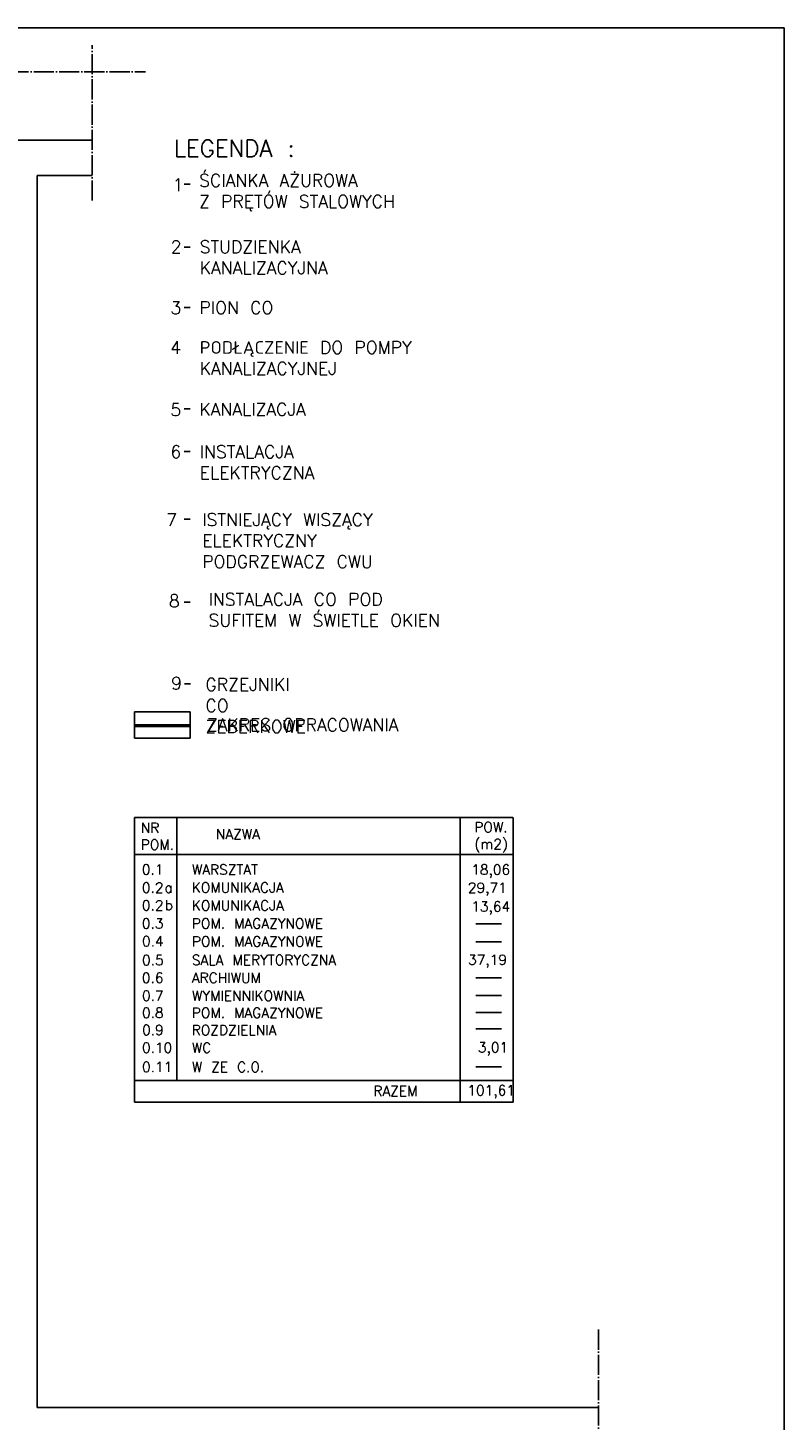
# Model space of a CAD drawing. Header units: millimetres. Extents: x -155361 to 49141, y -33787 to 6941.
# Tile 35 of 44: x -23967 to -23067, y 5269 to 6928. Entities that reach past the tile are written whole.
import ezdxf

# ---------------------------------------------------------------- set-up
doc = ezdxf.new("R2010")
doc.units = ezdxf.units.MM
doc.linetypes.add('ACAD_ISO04W100', pattern=[30, 24, -3, 0, -3])
doc.styles.get("Standard").update_dxf_attribs({"font": 'txt.shx'})

msp = doc.modelspace()

# ---------------------------------------------------------------- hatches: boundary and pattern name
msp.add_hatch(color=1).paths.add_polyline_path([(-23840.1, 6095.5), (-23773.8, 6095.5), (-23773.8, 6097.5), (-23840.1, 6097.5)])

# ---------------------------------------------------------------- linework, layer by layer
for p, q in [((-24041.4, 6928.1), (-23066.6, 6928.1)), ((-23066.6, 6928.1), (-23066.6, 4367.3)), ((-24281.9, 6794.2), (-23891.3, 6794.2)), ((-23955.9, 5284.2), (-23955.9, 6752.2)), ((-23955.9, 6752.2), (-23890.3, 6752.2)), ((-23780.9, 6741.8), (-23773.7, 6741.8)), ((-23780.9, 6666.9), (-23773.7, 6666.9)), ((-23780.9, 6595), (-23773.7, 6595)), ((-23780.9, 6474), (-23773.7, 6474)), ((-23780.9, 6423.3), (-23773.7, 6423.3)), ((-23780.9, 6342.9), (-23773.6, 6342.9)), ((-23780.8, 6244), (-23773.6, 6244)), ((-23780.6, 6146.7), (-23773.4, 6146.7)), ((-23840.1, 6081.9), (-23840.1, 6113.1)), ((-23840.1, 6113.1), (-23773.8, 6113.1)), ((-23773.8, 6081.9), (-23773.8, 6113.1)), ((-23840.1, 6081.9), (-23773.8, 6081.9)), ((-23840.1, 5987.1), (-23389.4, 5987.1)), ((-23840.1, 5987.1), (-23840.1, 5817.7)), ((-23789.8, 5987.1), (-23789.8, 5843.4)), ((-23452.4, 5987.1), (-23452.4, 5817.7)), ((-23389.1, 5987.1), (-23389.1, 5817.7)), ((-23840.1, 5943), (-23389.4, 5943)), ((-23433.7, 5860.7), (-23403.1, 5860.7)), ((-23789.8, 5843.4), (-23789.8, 5674)), ((-23433.7, 5839.2), (-23403.1, 5839.2)), ((-23840.1, 5817.7), (-23840.1, 5648.3)), ((-23452.4, 5817.7), (-23452.4, 5648.3)), ((-23389.1, 5817.7), (-23389.1, 5648.3)), ((-23433.7, 5796.1), (-23403.1, 5796.1)), ((-23433.7, 5775), (-23403.1, 5775)), ((-23433.7, 5755), (-23403.1, 5755)), ((-23433.7, 5735.4), (-23403.1, 5735.4)), ((-23433.7, 5690.3), (-23403.1, 5690.3)), ((-23840.1, 5674), (-23389.4, 5674)), ((-23839.9, 5648.3), (-23389.1, 5648.3)), ((-23955.9, 5284.2), (-23287.6, 5284.2))]:
    msp.add_line(p, q)
at = {"linetype": 'ACAD_ISO04W100'}
for p, q in [((-23890.3, 6722.4), (-23890.3, 6907.3)), ((-24983.4, 6875.5), (-23826.8, 6875.5)), ((-23287.6, 5377.2), (-23287.6, 4610.4))]:
    msp.add_line(p, q, dxfattribs=at)
at = {"color": 1}
for p, q in [((-23840.1, 6097.5), (-23773.8, 6097.5)), ((-23840.1, 6095.5), (-23773.8, 6095.5))]:
    msp.add_line(p, q, dxfattribs=at)

# ---------------------------------------------------------------- texts
at = {"attachment_point": 1}
for s, insert, char_height in [('LEGENDA :', (-23793.2, 6794.5), 20), ('13,64', (-23439.1, 5887.3), 12), ('37,19', (-23442.9, 5823.8), 12), ('0.11', (-23831.1, 5696.1), 12), ('RAZEM', (-23555.6, 5667.4), 12)]:
    msp.add_mtext(s, dxfattribs=dict(at, insert=insert, char_height=char_height))
for s, insert, char_height, width in [('ŚCIANKA AŻUROWA \\PZ PRĘTÓW STALOWYCH', (-23763.1, 6753.8), 15, 299.299), ('1', (-23794.8, 6748.6), 15, 7.778), ('2', (-23796.9, 6674.6), 15, 3.334), ('STUDZIENKA KANALIZACYJNA', (-23762.4, 6674.6), 15, 19.56), ('3', (-23797.2, 6602.1), 15, 7.778), ('PION CO', (-23762.7, 6602.2), 15, 147.402), ('4', (-23797.4, 6554.7), 15, 7.778), ('PODŁĄCZENIE DO POMPY KANALIZACYJNEJ', (-23762.4, 6554.8), 15, 386.491), ('5', (-23797.3, 6480.7), 15, 10.001), ('KANALIZACJA', (-23762.8, 6481.1), 15, 4.451), ('6', (-23797.3, 6430.5), 15, 8.889), ('INSTALACJA ELEKTRYCZNA', (-23762.3, 6430.5), 15, 11.683), ('7', (-23802.3, 6349.4), 15, 10.75), ('ISTNIEJĄCY WISZĄCY ELEKTRYCZNY PODGRZEWACZ CWU', (-23759.4, 6349.6), 15, 263.757), ('INSTALACJA CO POD SUFITEM W ŚWIETLE OKIEN', (-23751.9, 6254.7), 15, 320.351), ('8', (-23799.1, 6252.9), 15, 2.322), ('9', (-23796.4, 6154.7), 15, 10.899), ('GRZEJNIKI CO ZEBERKOWE', (-23755.6, 6153.2), 15, 0.419), ('ZAKRES OPRACOWANIA', (-23753.9, 6105.1), 15, 279.702), ('NR \\PPOM.', (-23832.6, 5980.9), 12, 27.289), ('NAZWA', (-23743.2, 5973.4), 12, 11.292), ('POW.\\P(m2)', (-23435.5, 5981.7), 12, 15.997), ('0.1', (-23831.3, 5931.3), 12, 3.743), ('WARSZTAT', (-23771.7, 5931.2), 12, 4.319), ('18,06', (-23439.1, 5931.2), 12, 1.939), ('0.2', (-23831.2, 5909.7), 12, 2.591), ('a', (-23804.4, 5909.7), 12, 7.256), ('KOMUNIKACJA', (-23771.9, 5909.8), 12, 5.183), ('29,71', (-23443.1, 5909.6), 12, 1.551), ('b', (-23804, 5888.9), 12, 6.012), ('0.2', (-23831.2, 5888.5), 12, 2.591), ('KOMUNIKACJA', (-23771.8, 5888.5), 12, 5.183), ('0.3', (-23831.2, 5867), 12, 3.959), ('POM. MAGAZYNOWE', (-23771.8, 5867), 12, 243.612), ('0.4 ', (-23831.1, 5845.8), 12, 2.178), ('POM. MAGAZYNOWE', (-23771.7, 5845.6), 12, 243.612), ('0.5', (-23831.1, 5823.3), 12, 3.336), ('SALA MERYTORYCZNA', (-23771.7, 5823.5), 12, 217.514), ('0.6', (-23831.2, 5802.2), 12, 10.425), ('ARCHIWUM', (-23771.8, 5802.3), 12, 4.671), ('0.7', (-23831.1, 5780.9), 12, 10.008), ('WYMIENNIKOWNIA', (-23771.7, 5780.9), 12, 0.667), ('0.8', (-23831.1, 5760.6), 12, 1.668), ('POM. MAGAZYNOWE', (-23771.8, 5760.6), 12, 243.612), ('0.9', (-23831, 5740.1), 12, 8.34), ('ROZDZIELNIA', (-23771.9, 5740), 12, 3.336), ('0.10', (-23831.1, 5719), 12, 5.421), ('WC', (-23771.8, 5719), 12, 2.002), ('3,01', (-23431.2, 5719.4), 12, 71.093), ('W ZE C.O.', (-23771.8, 5696), 12, 208.142), ('101,61', (-23443.7, 5668.2), 12, 3.509)]:
    msp.add_mtext(s, dxfattribs=dict(at, insert=insert, char_height=char_height, width=width))

doc.saveas('drawing.dxf')
